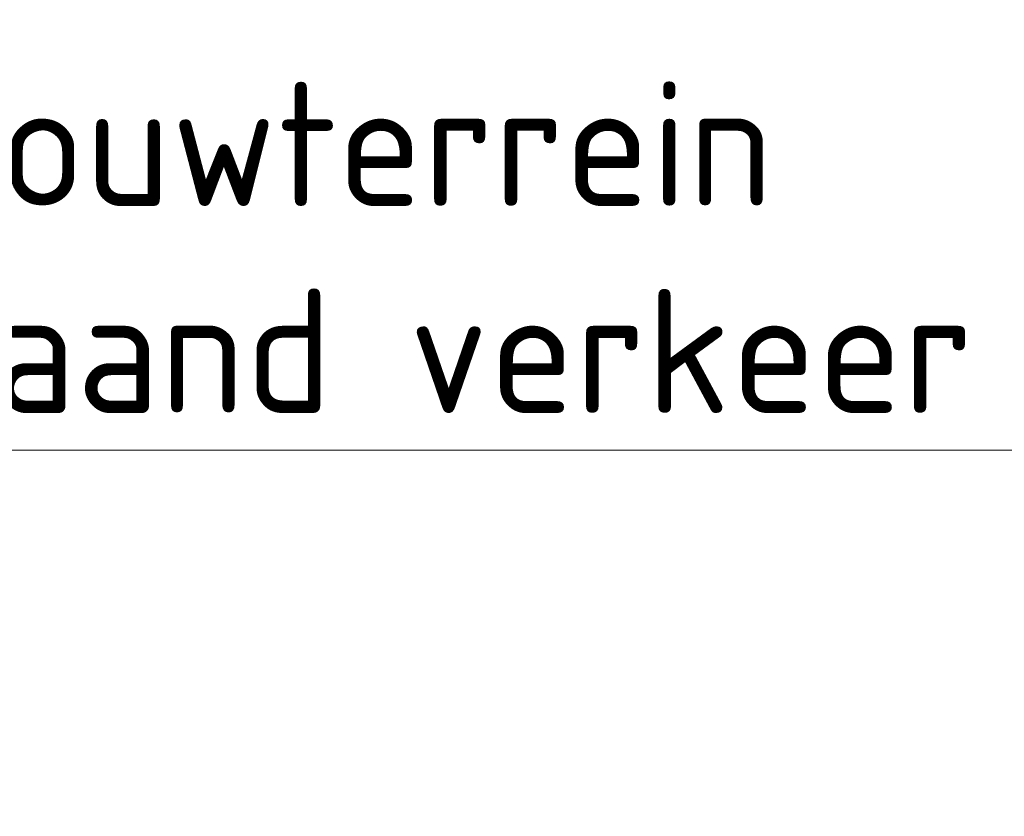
# Model space of a CAD drawing. Header units: metres. Extents: x 147454 to 148962, y 409264 to 410698.
# Tile 5 of 36: x 147460.71 to 147467.85, y 410585.48 to 410591.25. Entities that reach past the tile are written whole.
import ezdxf
from ezdxf import colors
from ezdxf.entities.mleader import LeaderData, LeaderLine
from ezdxf.math import Vec2, Vec3

# ---------------------------------------------------------------- set-up
doc = ezdxf.new("R2010")
doc.units = ezdxf.units.M
doc.layers.add('X-XX-AL-T18', color=10, linetype='Continuous', lineweight=18)
doc.styles.add('NLCS-ISO-M500-T18', font='NLCS-ISO.TTF', dxfattribs={"height": 0.9})

msp = doc.modelspace()

# ---------------------------------------------------------------- leaders
at = {"layer": 'X-XX-AL-T18'}
ml = msp.add_multileader_mtext('Standard', dxfattribs=at)
ml.set_content('Afzetting bouwterrein\\P{\\Lgeen} doorgaand verkeer', color=256, style='NLCS-ISO-M500-T18')
ml.set_leader_properties(color=256, linetype='ByLayer', lineweight=-1)
ml.build(insert=Vec2(0, 0))
ml.multileader.update_dxf_attribs({"has_text_frame": 1, "text_left_attachment_type": 5, "text_right_attachment_type": 5, "dogleg_length": 0.9, "arrow_head_size": 0.9})
ctx = ml.context
ctx.base_point, ctx.char_height, ctx.arrow_head_size, ctx.landing_gap_size, ctx.plane_origin = Vec3(147454.0087, 410588.1346), 0.9, 0.9, 0.45, Vec3(147476.3571, 410586.3896)
ctx.left_attachment, ctx.right_attachment = 5, 5
notes = []
notes.append((ctx, [(0, (1, 1, 0), (147469.0387, 410588.1346), (-1, 0), 0.9, [(0, [(147475.8508, 410578.5778)], 0, [])])]))
ctx.mtext.insert, ctx.mtext.flow_direction = Vec3(147454.4587, 410590.8046), 5
ctx.mtext.has_bg_fill, ctx.mtext.bg_color, ctx.mtext.bg_scale_factor, ctx.mtext.bg_transparency, ctx.mtext.use_window_bg_color = 1, -1027028792, 1.5, 0, 1
for ctx, leaders in notes:
    for number, flags, end, landing, length, lines in leaders:
        leader = LeaderData()
        leader.index, (leader.has_last_leader_line, leader.has_dogleg_vector, leader.attachment_direction) = number, flags
        leader.last_leader_point, leader.dogleg_vector, leader.dogleg_length = Vec3(end), Vec3(landing), length
        for number, points, colour, breaks in lines:
            line = LeaderLine()
            line.index, line.vertices, line.color, line.breaks = number, Vec3.list(points), colors.encode_raw_color(colour), breaks
            leader.lines.append(line)
        ctx.leaders.append(leader)

doc.saveas('drawing.dxf')
